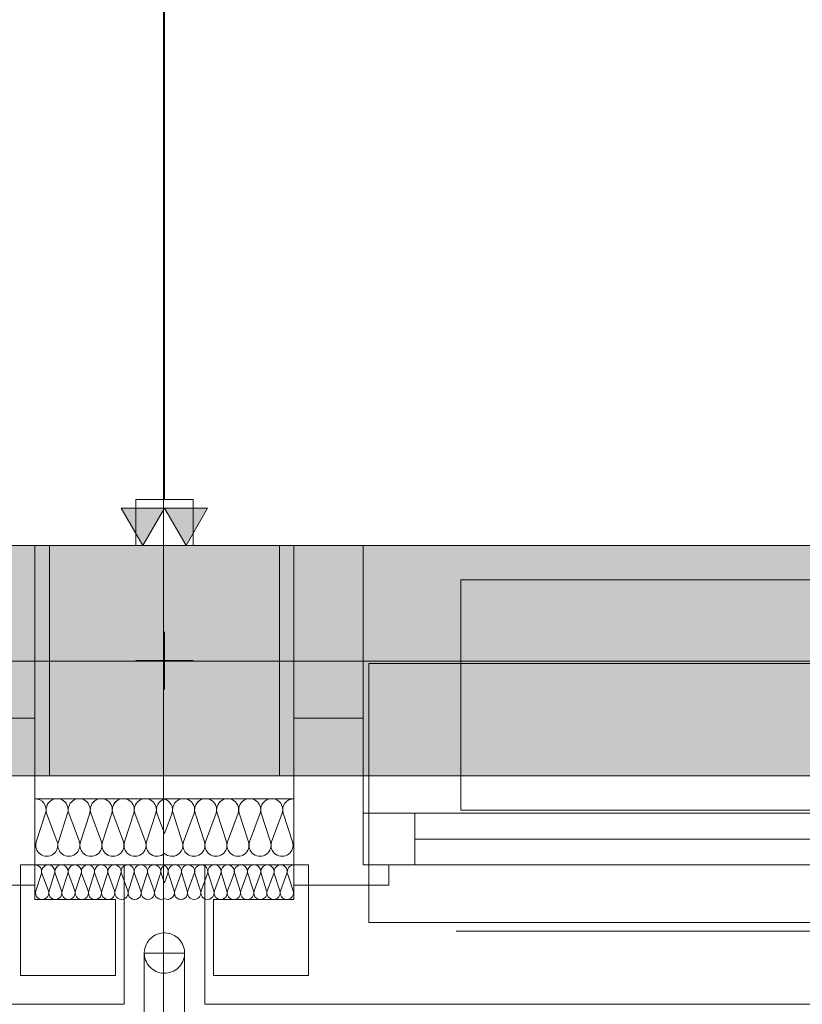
# Model space of a CAD drawing. Extents: x -620 to 3480, y 62 to 1102.
# Tile 46 of 256: x -162 to -135, y 589 to 623. Entities that reach past the tile are written whole.
import ezdxf
from ezdxf.lldxf.tags import DXFTag

# ---------------------------------------------------------------- set-up
doc = ezdxf.new("R2010")
doc.units = 0
doc.layers.get('0').update_dxf_attribs({"lineweight": 13})
for name, color, linetype, lineweight, true_color in [('30 -33 Aussenwände- 3 Aussenstützen', 7, 'Continuous', 50, 0x0000dd), ('30 -33 Aussenwände- 7 Fassade_ Elemente', 7, 'Continuous', 9, 0x00aacc), ('30 -35 Decken- 1 Konstruktion-Träger- Stahlbeton', 7, 'grob-A06G9SLJ8I', 13, 0x33aa00), ('30 -38 konstruktive Einbauten-Mobile Trennwand', 7, 'Continuous', 9, 0x944cff), ('40 -41 Abwasser_Wasser_Gas- 1 Abwasser + sanitäre Anlagen', 7, 'Continuous', 9, 0xff6633), ('70 -72 Beschriftung- 1 Beschriftung allgemein', 7, 'Continuous', 9, 0xff6633), ('70 -72 Beschriftung- 2 Beschriftung Bauteile', 7, 'Continuous', 9, 0x9999ff), ('iwb_Schraffur_Unterzug', 7, 'Continuous', 5, 0xffffcc)]:
    doc.layers.add(name, color=color, linetype=linetype, lineweight=lineweight, true_color=true_color)
doc.layers.add('40 -41 Abwasser_Wasser_Gas- 2 Wasser-1', color=7, linetype='Continuous', lineweight=15)
doc.layers.add('70 -71 Achsen- 1 Gebäudeachsen', color=7, linetype='STRICHPUNKT2-A06G9SLK8I', lineweight=18)
tags = doc.linetypes.add('grob-A06G9SLJ8I', pattern=[14, 3, -8, 3]).pattern_tags.tags
tags[8:9] = [DXFTag(74, 4), DXFTag(75, 0), DXFTag(340, '0'), DXFTag(46, 0.0), DXFTag(50, 0.0), DXFTag(44, 0.0), DXFTag(45, 0.0)]
tags[6:7] = [DXFTag(74, 4), DXFTag(75, 0), DXFTag(340, '0'), DXFTag(46, 0.0), DXFTag(50, 0.0), DXFTag(44, 0.0), DXFTag(45, 0.0)]
tags[4:5] = [DXFTag(74, 4), DXFTag(75, 0), DXFTag(340, '0'), DXFTag(46, 0.0), DXFTag(50, 0.0), DXFTag(44, 0.0), DXFTag(45, 0.0)]
tags = doc.linetypes.add('STRICHPUNKT2-A06G9SLK8I', pattern=[12.7, 6.35, -3.175, 0, -3.175]).pattern_tags.tags
tags[10:11] = [DXFTag(74, 4), DXFTag(75, 0), DXFTag(340, '0'), DXFTag(46, 0.0), DXFTag(50, 0.0), DXFTag(44, 0.0), DXFTag(45, 0.0)]
tags[8:9] = [DXFTag(74, 4), DXFTag(75, 0), DXFTag(340, '0'), DXFTag(46, 0.0), DXFTag(50, 0.0), DXFTag(44, 0.0), DXFTag(45, 0.0)]
tags[6:7] = [DXFTag(74, 4), DXFTag(75, 0), DXFTag(340, '0'), DXFTag(46, 0.0), DXFTag(50, 0.0), DXFTag(44, 0.0), DXFTag(45, 0.0)]
tags[4:5] = [DXFTag(74, 4), DXFTag(75, 0), DXFTag(340, '0'), DXFTag(46, 0.0), DXFTag(50, 0.0), DXFTag(44, 0.0), DXFTag(45, 0.0)]

# ---------------------------------------------------------------- blocks, each defined once
blk = doc.blocks.new('Referenz-A06G9SLM8I')
at = {"layer": '30 -33 Aussenwände- 3 Aussenstützen', "color": 0, "linetype": 'Continuous', "lineweight": -2, "ltscale": 0.13}
for p, q in [((-161.004, 604.904), (-161.004, 596.904)), ((-153.004, 604.904), (-161.004, 604.904)), ((-153.004, 596.904), (-153.004, 604.904)), ((-161.004, 596.904), (-153.004, 596.904))]:
    blk.add_line(p, q, dxfattribs=at)
at = {"layer": '30 -33 Aussenwände- 3 Aussenstützen', "color": 0, "lineweight": -2}
for p, q in [((-157.004, 601.904), (-157.004, 599.904)), ((-158.004, 600.904), (-156.004, 600.904))]:
    blk.add_line(p, q, dxfattribs=at)
at = {"layer": '30 -33 Aussenwände- 7 Fassade_ Elemente', "color": 0, "linetype": 'Continuous', "lineweight": -2, "ltscale": 0.13}
for p, q in [((-317.504, 604.904), (-161.504, 604.904)), ((-163.904, 604.904), (-161.504, 604.904)), ((-161.504, 604.904), (-161.504, 598.904)), ((-161.504, 604.904), (-161.504, 593.804)), ((3.496, 604.904), (-152.504, 604.904)), ((-152.504, 604.904), (-152.504, 593.804)), ((-152.504, 598.904), (-152.504, 604.904)), ((-152.504, 604.904), (-150.104, 604.904)), ((-150.104, 604.904), (-150.104, 598.904)), ((-157.004, 599.904), (-157.004, 601.904)), ((-156.004, 600.904), (-158.004, 600.904)), ((-163.904, 598.904), (-161.504, 598.904)), ((-163.904, 598.904), (-161.504, 598.904)), ((-161.504, 598.904), (-161.504, 593.104)), ((-161.504, 598.904), (-161.504, 593.104)), ((-152.504, 598.904), (-152.504, 593.104)), ((-150.104, 598.904), (-152.504, 598.904)), ((-150.104, 598.904), (-152.504, 598.904)), ((-152.504, 598.904), (-152.504, 593.104)), ((-150.104, 593.804), (-150.104, 598.904)), ((-150.104, 593.804), (-150.104, 598.904)), ((-161.504, 596.104), (-157.004, 596.104)), ((-161.504, 593.804), (-161.504, 596.104)), ((-152.504, 596.104), (-157.004, 596.104)), ((-152.504, 593.804), (-152.504, 596.104)), ((-161.134, 595.604), (-161.456, 594.604)), ((-160.727, 594.604), (-161.097, 595.604)), ((-160.368, 595.604), (-160.69, 594.604)), ((-159.961, 594.604), (-160.331, 595.604)), ((-159.602, 595.604), (-159.924, 594.604)), ((-159.195, 594.604), (-159.565, 595.604)), ((-158.836, 595.604), (-159.158, 594.604)), ((-158.429, 594.604), (-158.799, 595.604)), ((-158.07, 595.604), (-158.392, 594.604)), ((-157.663, 594.604), (-158.033, 595.604)), ((-157.304, 595.604), (-157.626, 594.604)), ((-157.267, 595.604), (-157.004, 594.894)), ((-156.741, 595.604), (-157.004, 594.894)), ((-156.704, 595.604), (-156.383, 594.604)), ((-156.345, 594.604), (-155.975, 595.604)), ((-155.938, 595.604), (-155.617, 594.604)), ((-155.579, 594.604), (-155.209, 595.604)), ((-155.172, 595.604), (-154.85, 594.604)), ((-154.813, 594.604), (-154.443, 595.604)), ((-154.406, 595.604), (-154.084, 594.604)), ((-154.047, 594.604), (-153.677, 595.604)), ((-153.64, 595.604), (-153.318, 594.604)), ((-153.281, 594.604), (-152.911, 595.604)), ((-152.874, 595.604), (-152.552, 594.604)), ((-150.104, 593.804), (-150.104, 595.604)), ((-150.104, 593.804), (-150.104, 595.604)), ((-150.104, 595.604), (-148.304, 595.604)), ((-150.104, 595.604), (-125.704, 595.604)), ((-148.304, 595.604), (-148.304, 593.804)), ((-127.304, 594.704), (-148.304, 594.704)), ((-162.004, 589.964), (-162.004, 593.804)), ((-162.004, 593.804), (-161.504, 593.804)), ((-161.504, 593.804), (-158.404, 593.804)), ((-157.004, 593.804), (-161.504, 593.804)), ((-161.504, 593.804), (-161.504, 592.604)), ((-158.404, 593.804), (-158.404, 588.964)), ((-157.004, 593.804), (-152.504, 593.804)), ((-152.504, 593.804), (-155.604, 593.804)), ((-155.604, 593.804), (-155.604, 588.964)), ((-152.004, 593.804), (-152.504, 593.804)), ((-152.504, 593.804), (-152.504, 592.604)), ((-152.004, 589.964), (-152.004, 593.804)), ((-149.204, 593.804), (-150.104, 593.804)), ((-125.704, 593.804), (-150.104, 593.804)), ((-148.304, 593.804), (-150.104, 593.804)), ((-149.204, 593.804), (-150.104, 593.804)), ((-149.204, 593.104), (-149.204, 593.804)), ((-149.204, 593.104), (-149.204, 593.804)), ((-161.282, 593.504), (-161.475, 592.904)), ((-161.037, 592.904), (-161.26, 593.504)), ((-160.823, 593.504), (-161.015, 592.904)), ((-160.578, 592.905), (-160.8, 593.504)), ((-160.363, 593.505), (-160.555, 592.905)), ((-160.118, 592.905), (-160.34, 593.505)), ((-159.903, 593.505), (-160.096, 592.905)), ((-159.659, 592.905), (-159.881, 593.505)), ((-159.444, 593.506), (-159.636, 592.905)), ((-159.199, 592.906), (-159.421, 593.506)), ((-158.984, 593.506), (-159.176, 592.906)), ((-158.739, 592.906), (-158.962, 593.506)), ((-158.524, 593.506), (-158.717, 592.906)), ((-158.28, 592.906), (-158.502, 593.506)), ((-158.065, 593.507), (-158.257, 592.906)), ((-157.82, 592.907), (-158.042, 593.507)), ((-157.605, 593.507), (-157.798, 592.907)), ((-157.36, 592.907), (-157.583, 593.507)), ((-157.146, 593.507), (-157.338, 592.907)), ((-157.123, 593.507), (-157.004, 593.185)), ((-156.885, 593.507), (-157.004, 593.185)), ((-156.863, 593.507), (-156.67, 592.907)), ((-156.648, 592.907), (-156.425, 593.507)), ((-156.403, 593.507), (-156.211, 592.907)), ((-156.188, 592.907), (-155.966, 593.507)), ((-155.943, 593.507), (-155.751, 592.906)), ((-155.728, 592.906), (-155.506, 593.506)), ((-155.484, 593.506), (-155.291, 592.906)), ((-155.269, 592.906), (-155.047, 593.506)), ((-155.024, 593.506), (-154.832, 592.906)), ((-154.809, 592.906), (-154.587, 593.506)), ((-154.564, 593.506), (-154.372, 592.905)), ((-154.35, 592.905), (-154.127, 593.505)), ((-154.105, 593.505), (-153.912, 592.905)), ((-153.89, 592.905), (-153.668, 593.505)), ((-153.645, 593.505), (-153.453, 592.905)), ((-153.43, 592.905), (-153.208, 593.504)), ((-153.186, 593.504), (-152.993, 592.904)), ((-152.971, 592.904), (-152.748, 593.504)), ((-152.726, 593.504), (-152.534, 592.904)), ((-161.504, 593.104), (-164.804, 593.104)), ((-161.504, 593.104), (-164.804, 593.104)), ((-152.504, 593.104), (-149.204, 593.104)), ((-152.504, 593.104), (-149.204, 593.104)), ((-161.504, 592.604), (-158.704, 592.604)), ((-158.704, 592.604), (-158.704, 589.964)), ((-155.304, 592.604), (-155.304, 589.964)), ((-152.504, 592.604), (-155.304, 592.604)), ((-158.704, 589.964), (-162.004, 589.964)), ((-155.304, 589.964), (-152.004, 589.964)), ((-158.404, 588.964), (-320.604, 588.964)), ((-155.604, 588.964), (6.596, 588.964))]:
    blk.add_line(p, q, dxfattribs=at)
at = {"layer": '30 -33 Aussenwände- 7 Fassade_ Elemente', "color": 0, "linetype": 'grob-A06G9SLJ8I', "lineweight": -2, "ltscale": 0.13}
for p, q in [((-146.704, 603.704), (-104.704, 603.704)), ((-146.704, 595.704), (-146.704, 603.704)), ((-104.704, 595.704), (-146.704, 595.704))]:
    blk.add_line(p, q, dxfattribs=at)
at = {"layer": '30 -33 Aussenwände- 7 Fassade_ Elemente', "color": 0, "lineweight": -2}
for p, q in [((-125.704, 600.804), (-149.904, 600.804)), ((-149.904, 600.804), (-149.904, 595.604)), ((-149.904, 595.604), (-149.904, 593.804)), ((-148.304, 595.604), (-149.904, 595.604)), ((-148.304, 595.604), (-127.304, 595.604)), ((-148.304, 593.804), (-148.304, 595.604)), ((-148.304, 594.704), (-127.304, 594.704)), ((-149.904, 593.804), (-148.304, 593.804)), ((-149.904, 591.804), (-149.904, 593.804)), ((-127.304, 593.804), (-148.304, 593.804)), ((-125.704, 591.804), (-149.904, 591.804))]:
    blk.add_line(p, q, dxfattribs=at)
at = {"layer": '30 -33 Aussenwände- 7 Fassade_ Elemente', "color": 0, "linetype": 'Continuous', "lineweight": -2, "ltscale": 0.13}
for centre, major_axis, end_param in [((-161.499, 595.722), (0.364, -0.117), 1.896254), ((-160.733, 595.722), (0.364, -0.117), 3.764652), ((-159.967, 595.722), (0.364, -0.117), 3.764652), ((-159.201, 595.722), (0.364, -0.117), 3.764652), ((-159.201, 595.722), (-0.225, 0.31), 1.254884), ((-159.201, 595.722), (0.225, 0.31), 1.254884), ((-159.201, 595.722), (0.364, -0.117), 1.254884), ((-158.435, 595.722), (0.364, -0.117), 3.764652), ((-158.435, 595.722), (-0.225, 0.31), 1.254884), ((-158.435, 595.722), (0.225, 0.31), 1.254884), ((-158.435, 595.722), (0.364, -0.117), 1.254884), ((-157.668, 595.722), (-0.225, 0.31), 1.254884), ((-157.668, 595.722), (0.225, 0.31), 1.254884), ((-157.668, 595.722), (0.364, -0.117), 1.254884), ((-156.902, 595.722), (-0.102, 0.369), 1.613483), ((-157.106, 595.722), (0.364, -0.117), 1.613483), ((-156.34, 595.722), (-0.225, 0.31), 1.254884), ((-156.34, 595.722), (0.225, 0.31), 1.254884), ((-156.34, 595.722), (0.364, -0.117), 1.254884), ((-155.574, 595.722), (0.364, -0.117), 3.764652), ((-155.574, 595.722), (-0.225, 0.31), 1.254884), ((-155.574, 595.722), (0.225, 0.31), 1.254884), ((-155.574, 595.722), (0.364, -0.117), 1.254884), ((-154.808, 595.722), (0.364, -0.117), 3.764652), ((-154.808, 595.722), (-0.225, 0.31), 1.254884), ((-154.808, 595.722), (0.225, 0.31), 1.254884), ((-154.808, 595.722), (0.364, -0.117), 1.254884), ((-154.042, 595.722), (0.364, -0.117), 3.764652), ((-153.275, 595.722), (0.364, -0.117), 3.764652), ((-152.509, 595.722), (0.005, 0.383), 1.896254), ((-161.092, 594.487), (-0.364, 0.117), 3.765224), ((-160.326, 594.487), (-0.364, 0.117), 3.765224), ((-159.559, 594.487), (-0.364, 0.117), 3.765224), ((-158.793, 594.487), (-0.364, 0.117), 3.765224), ((-158.793, 594.487), (-0.364, 0.117), 1.255075), ((-158.793, 594.487), (0.225, -0.31), 1.255075), ((-158.027, 594.487), (-0.364, 0.117), 3.765224), ((-158.027, 594.487), (-0.364, 0.117), 1.255075), ((-158.027, 594.487), (0.225, -0.31), 1.255075), ((-157.261, 594.487), (-0.364, 0.117), 2.619647), ((-156.747, 594.487), (-0.257, -0.283), 2.619647), ((-155.981, 594.487), (-0.364, 0.117), 3.765224), ((-155.981, 594.487), (-0.364, 0.117), 1.255075), ((-155.981, 594.487), (0.225, -0.31), 1.255075), ((-155.215, 594.487), (-0.364, 0.117), 3.765224), ((-155.215, 594.487), (-0.364, 0.117), 1.255075), ((-155.215, 594.487), (0.225, -0.31), 1.255075), ((-154.449, 594.487), (-0.364, 0.117), 3.765224), ((-153.683, 594.487), (-0.364, 0.117), 3.765224), ((-152.917, 594.487), (-0.364, 0.117), 3.765224), ((-158.793, 594.487), (-0.225, -0.31), 1.255075), ((-158.027, 594.487), (-0.225, -0.31), 1.255075), ((-155.981, 594.487), (-0.225, -0.31), 1.255075), ((-155.215, 594.487), (-0.225, -0.31), 1.255075), ((-161.501, 593.574), (0.219, -0.07), 1.896254), ((-161.041, 593.575), (0.219, -0.07), 3.764652), ((-160.582, 593.575), (0.219, -0.07), 3.764652), ((-160.122, 593.575), (0.219, -0.07), 3.764652), ((-159.662, 593.576), (0.219, -0.07), 3.764652), ((-159.203, 593.576), (0.219, -0.07), 3.764652), ((-158.743, 593.576), (0.219, -0.07), 3.764652), ((-158.283, 593.577), (0.219, -0.07), 3.764652), ((-158.283, 593.577), (-0.135, 0.186), 1.254884), ((-158.283, 593.577), (0.135, 0.186), 1.254884), ((-158.283, 593.577), (0.219, -0.07), 1.254884), ((-157.824, 593.577), (0.219, -0.07), 3.764652), ((-157.824, 593.577), (-0.135, 0.186), 1.254884), ((-157.824, 593.577), (0.135, 0.186), 1.254884), ((-157.824, 593.577), (0.219, -0.07), 1.254884), ((-157.364, 593.577), (-0.135, 0.186), 1.254884), ((-157.364, 593.577), (0.135, 0.186), 1.254884), ((-157.364, 593.577), (0.219, -0.07), 1.254884), ((-156.905, 593.578), (-0.1, 0.207), 1.434048), ((-157.104, 593.578), (0.219, -0.071), 1.434048), ((-156.644, 593.577), (-0.135, 0.186), 1.254884), ((-156.644, 593.577), (0.135, 0.186), 1.254884), ((-156.644, 593.577), (0.219, -0.071), 1.254884), ((-156.184, 593.577), (0.219, -0.071), 3.764652), ((-156.184, 593.577), (-0.135, 0.186), 1.254884), ((-156.184, 593.577), (0.135, 0.186), 1.254884), ((-156.184, 593.577), (0.219, -0.071), 1.254884), ((-155.725, 593.577), (0.219, -0.071), 3.764652), ((-155.725, 593.577), (-0.135, 0.186), 1.254884), ((-155.725, 593.577), (0.135, 0.186), 1.254884), ((-155.725, 593.577), (0.219, -0.071), 1.254884), ((-155.265, 593.576), (0.219, -0.071), 3.764652), ((-154.805, 593.576), (0.219, -0.071), 3.764652), ((-154.346, 593.576), (0.219, -0.071), 3.764652), ((-153.886, 593.575), (0.219, -0.071), 3.764652), ((-153.427, 593.575), (0.219, -0.071), 3.764652), ((-152.967, 593.575), (0.219, -0.071), 3.764652), ((-152.507, 593.574), (0.003, 0.23), 1.896254), ((-161.256, 592.834), (-0.219, 0.07), 3.765224), ((-160.796, 592.834), (-0.219, 0.07), 3.765224), ((-160.337, 592.834), (-0.219, 0.07), 3.765224), ((-159.877, 592.835), (-0.219, 0.07), 3.765224), ((-159.417, 592.835), (-0.219, 0.07), 3.765224), ((-158.958, 592.835), (-0.219, 0.07), 3.765224), ((-158.498, 592.836), (-0.219, 0.07), 3.765224), ((-158.039, 592.836), (-0.219, 0.07), 3.765224), ((-158.039, 592.836), (-0.219, 0.07), 1.255075), ((-158.039, 592.836), (0.135, -0.186), 1.255075), ((-157.579, 592.836), (-0.219, 0.07), 3.765224), ((-157.579, 592.836), (-0.219, 0.07), 1.255075), ((-157.579, 592.836), (0.135, -0.186), 1.255075), ((-157.119, 592.837), (-0.219, 0.07), 2.411197), ((-156.889, 592.837), (-0.116, -0.198), 2.411197), ((-156.429, 592.836), (-0.219, 0.071), 3.765224), ((-156.429, 592.836), (-0.219, 0.071), 1.255075), ((-156.429, 592.836), (0.135, -0.186), 1.255075), ((-155.97, 592.836), (-0.219, 0.071), 1.255075), ((-155.97, 592.836), (-0.219, 0.071), 3.765224), ((-155.97, 592.836), (0.135, -0.186), 1.255075), ((-155.51, 592.836), (-0.219, 0.071), 3.765224), ((-155.05, 592.835), (-0.219, 0.071), 3.765224), ((-154.591, 592.835), (-0.219, 0.071), 3.765224), ((-154.131, 592.835), (-0.219, 0.071), 3.765224), ((-153.671, 592.834), (-0.219, 0.071), 3.765224), ((-153.212, 592.834), (-0.219, 0.071), 3.765224), ((-152.752, 592.834), (-0.219, 0.071), 3.765224), ((-158.039, 592.836), (-0.135, -0.186), 1.255075), ((-157.579, 592.836), (-0.135, -0.186), 1.255075), ((-156.429, 592.836), (-0.135, -0.186), 1.255075), ((-155.97, 592.836), (-0.135, -0.186), 1.255075)]:
    blk.add_ellipse(centre, major_axis=major_axis, ratio=1, start_param=0, end_param=end_param, dxfattribs=at)
at = {"layer": '30 -35 Decken- 1 Konstruktion-Träger- Stahlbeton', "color": 0, "lineweight": -2}
for p, q in [((-483.004, 604.904), (3.996, 604.904)), ((-483.004, 596.904), (3.996, 596.904))]:
    blk.add_line(p, q, dxfattribs=at)
at = {"layer": '30 -38 konstruktive Einbauten-Mobile Trennwand', "color": 0, "linetype": 'grob-A06G9SLJ8I', "lineweight": -2, "ltscale": 0.13}
blk.add_line((-157.004, 758.404), (-157.004, 606.504), dxfattribs=at)
at = {"layer": '30 -38 konstruktive Einbauten-Mobile Trennwand', "color": 0, "linetype": 'Continuous', "lineweight": -2, "ltscale": 0.13}
for p, q in [((-158.004, 606.504), (-156.004, 606.504)), ((-158.004, 604.904), (-158.004, 606.504)), ((-156.004, 606.504), (-156.004, 604.904)), ((-156.004, 604.904), (-158.004, 604.904))]:
    blk.add_line(p, q, dxfattribs=at)
at = {"layer": '40 -41 Abwasser_Wasser_Gas- 1 Abwasser + sanitäre Anlagen', "color": 0, "linetype": 'grob-A06G9SLJ8I', "lineweight": -2, "ltscale": 0.13}
for p, q in [((-157.704, 580.044), (-157.704, 590.744)), ((-157.704, 590.744), (-156.304, 590.744)), ((-156.304, 590.744), (-156.304, 581.444))]:
    blk.add_line(p, q, dxfattribs=at)
at = {"layer": '40 -41 Abwasser_Wasser_Gas- 2 Wasser-1', "color": 0, "linetype": 'Continuous', "lineweight": -2, "ltscale": 0.13}
for p, q in [((-157.374, 591.339), (-157.314, 591.372)), ((-157.314, 591.372), (-157.251, 591.399)), ((-157.251, 591.399), (-157.185, 591.42)), ((-157.185, 591.42), (-157.118, 591.435)), ((-157.118, 591.435), (-157.05, 591.443)), ((-157.05, 591.443), (-156.981, 591.444)), ((-156.981, 591.444), (-156.913, 591.438)), ((-156.913, 591.438), (-156.845, 591.426)), ((-156.845, 591.426), (-156.779, 591.407)), ((-156.779, 591.407), (-156.715, 591.382)), ((-156.715, 591.382), (-156.654, 591.35)), ((-157.667, 590.969), (-157.642, 591.033)), ((-157.642, 591.033), (-157.61, 591.094)), ((-157.61, 591.094), (-157.573, 591.152)), ((-157.573, 591.152), (-157.53, 591.206)), ((-157.53, 591.206), (-157.483, 591.255)), ((-157.483, 591.255), (-157.43, 591.3)), ((-157.43, 591.3), (-157.374, 591.339)), ((-156.654, 591.35), (-156.596, 591.313)), ((-156.596, 591.313), (-156.543, 591.271)), ((-156.543, 591.271), (-156.493, 591.223)), ((-156.493, 591.223), (-156.449, 591.17)), ((-156.449, 591.17), (-156.41, 591.114)), ((-156.41, 591.114), (-156.376, 591.054)), ((-156.376, 591.054), (-156.349, 590.991)), ((-157.704, 590.767), (-157.698, 590.836)), ((-157.703, 590.698), (-157.704, 590.767)), ((-157.695, 590.63), (-157.703, 590.698)), ((-157.698, 590.836), (-157.686, 590.903)), ((-157.686, 590.903), (-157.667, 590.969)), ((-156.349, 590.991), (-156.328, 590.925)), ((-156.328, 590.925), (-156.313, 590.858)), ((-156.313, 590.858), (-156.306, 590.79)), ((-156.304, 590.721), (-156.31, 590.653)), ((-156.306, 590.79), (-156.304, 590.721)), ((-157.68, 590.563), (-157.695, 590.63)), ((-157.659, 590.498), (-157.68, 590.563)), ((-157.632, 590.435), (-157.659, 590.498)), ((-157.599, 590.375), (-157.632, 590.435)), ((-157.559, 590.318), (-157.599, 590.375)), ((-156.435, 590.337), (-156.478, 590.283)), ((-156.398, 590.394), (-156.435, 590.337)), ((-156.366, 590.455), (-156.398, 590.394)), ((-156.341, 590.519), (-156.366, 590.455)), ((-156.322, 590.585), (-156.341, 590.519)), ((-156.31, 590.653), (-156.322, 590.585)), ((-157.515, 590.266), (-157.559, 590.318)), ((-157.466, 590.218), (-157.515, 590.266)), ((-157.412, 590.175), (-157.466, 590.218)), ((-157.354, 590.138), (-157.412, 590.175)), ((-157.293, 590.107), (-157.354, 590.138)), ((-157.229, 590.081), (-157.293, 590.107)), ((-157.163, 590.063), (-157.229, 590.081)), ((-157.095, 590.05), (-157.163, 590.063)), ((-157.027, 590.045), (-157.095, 590.05)), ((-156.958, 590.046), (-157.027, 590.045)), ((-156.89, 590.054), (-156.958, 590.046)), ((-156.823, 590.068), (-156.89, 590.054)), ((-156.757, 590.089), (-156.823, 590.068)), ((-156.694, 590.116), (-156.757, 590.089)), ((-156.634, 590.15), (-156.694, 590.116)), ((-156.578, 590.189), (-156.634, 590.15)), ((-156.526, 590.233), (-156.578, 590.189)), ((-156.478, 590.283), (-156.526, 590.233))]:
    blk.add_line(p, q, dxfattribs=at)
at = {"layer": '70 -71 Achsen- 1 Gebäudeachsen', "color": 0, "linetype": 'STRICHPUNKT2-A06G9SLK8I', "lineweight": -2, "ltscale": 0.13}
for p, q in [((-157.033, 1075.824), (-157.033, 76.384)), ((-554.534, 600.884), (92.907, 600.884))]:
    blk.add_line(p, q, dxfattribs=at)
at = {"layer": '70 -72 Beschriftung- 1 Beschriftung allgemein', "color": 0, "linetype": 'Continuous', "lineweight": -2, "ltscale": 0.13}
blk.add_line((-146.867, 591.502), (-99.867, 591.502), dxfattribs=at)
at = {"layer": '70 -72 Beschriftung- 2 Beschriftung Bauteile', "color": 0, "lineweight": -2}
for p, q in [((-157.754, 604.904), (-158.504, 606.203)), ((-158.504, 606.203), (-157.004, 606.203)), ((-157.004, 606.203), (-157.754, 604.904)), ((-156.254, 604.904), (-157.004, 606.203)), ((-157.004, 606.203), (-155.504, 606.203)), ((-155.504, 606.203), (-156.254, 604.904))]:
    blk.add_line(p, q, dxfattribs=at)
for points in [[(-157.754, 604.904), (-158.504, 606.203), (-157.754, 606.203)], [(-157.754, 604.904), (-157.754, 606.203), (-157.004, 606.203)], [(-156.254, 604.904), (-157.004, 606.203), (-156.254, 606.203)], [(-156.254, 604.904), (-156.254, 606.203), (-155.504, 606.203)]]:
    blk.add_solid(points, dxfattribs=at)
blk = doc.blocks.new('Referenz-A06G9SLO8I')
at = {"layer": 'iwb_Schraffur_Unterzug', "linetype": 'Continuous', "ltscale": 0.13}
for points in [[(-554.534, 604.884), (3.967, 604.884), (3.967, 596.884)], [(-554.534, 604.884), (3.967, 596.884), (-554.534, 599.149)], [(-554.534, 599.149), (3.967, 596.884), (-554.534, 596.884)]]:
    blk.add_solid(points, dxfattribs=at)

msp = doc.modelspace()

# ---------------------------------------------------------------- block references
at = {"color": 8, "lineweight": 13, "ltscale": 0.13, "true_color": 0x808080}
msp.add_blockref('Referenz-A06G9SLM8I', (0, 0), dxfattribs=at)
at = {"color": 8, "lineweight": 25, "ltscale": 0.25, "true_color": 0x808080}
msp.add_blockref('Referenz-A06G9SLO8I', (0, 0), dxfattribs=at)

doc.saveas('drawing.dxf')
